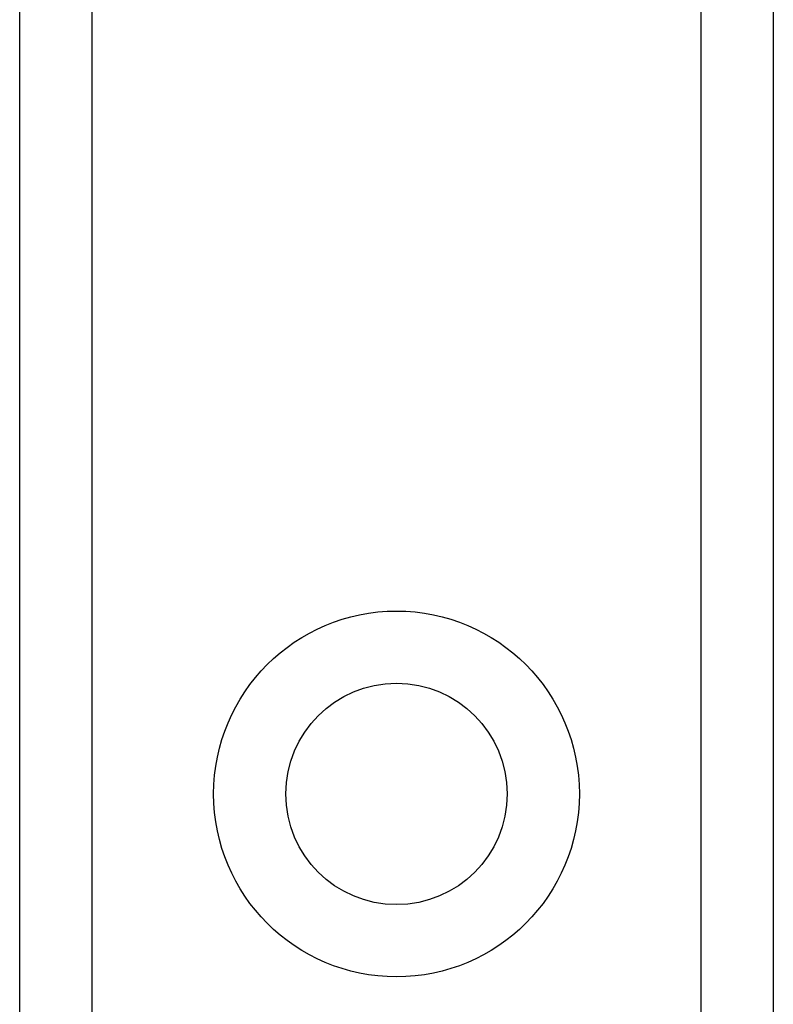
# Model space of a CAD drawing. Header units: inches. Extents: x 2 to 121, y 2 to 79.
# Tile 52 of 97: x 33.518 to 34.215, y 53.178 to 54.088. Entities that reach past the tile are written whole.
import ezdxf

# ---------------------------------------------------------------- set-up
doc = ezdxf.new("R2010")
doc.units = ezdxf.units.IN
doc.header["$LTSCALE"] = 7.278232
doc.header["$MEASUREMENT"] = 0
doc.layers.add('Visible Edges(ANSI)', color=7, linetype='Continuous', lineweight=25)
doc.layers.add('Visible Tangent Edges(ANSI)', color=7, linetype='Continuous', lineweight=25)

msp = doc.modelspace()

# ---------------------------------------------------------------- linework, layer by layer
at = {"layer": 'Visible Edges(ANSI)'}
for p, q in [((33.51775, 28.54625), (33.51775, 54.99882)), ((34.21495, 54.99882), (34.21495, 28.54625))]:
    msp.add_line(p, q, dxfattribs=at)
msp.add_circle((33.86635, 53.3724), 0.10235, dxfattribs=at)
at = {"layer": 'Visible Tangent Edges(ANSI)'}
for p, q in [((33.58455, 54.99882), (33.58455, 28.54625)), ((34.14814, 28.54625), (34.14814, 54.99882))]:
    msp.add_line(p, q, dxfattribs=at)
msp.add_circle((33.86635, 53.3724), 0.16915, dxfattribs=at)

doc.saveas('drawing.dxf')
